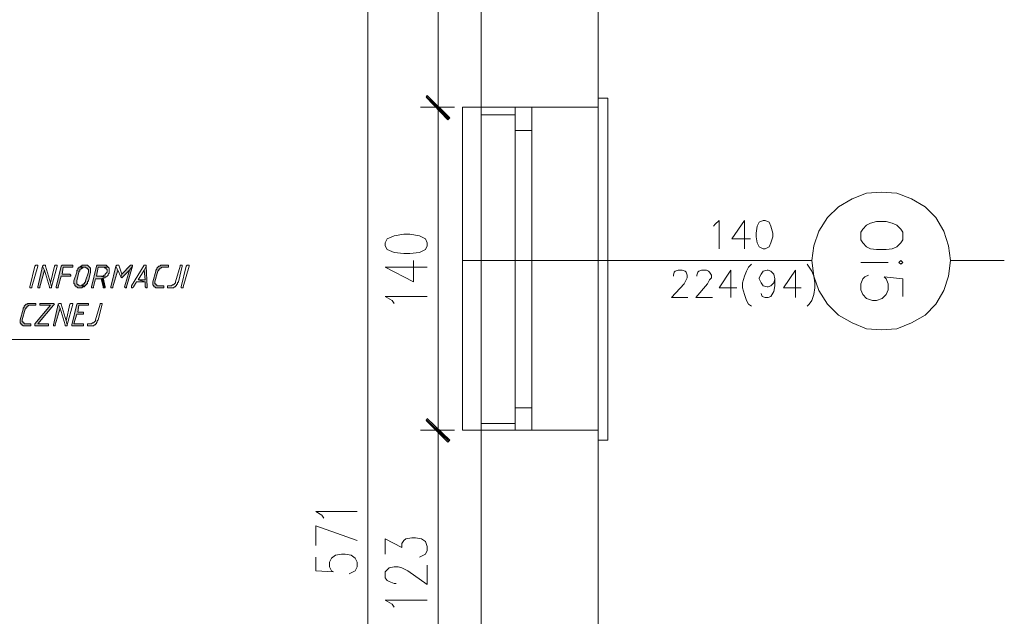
# Model space of a CAD drawing. Header units: inches. Extents: x -1441 to 3871, y -4351 to 2413.
# Tile 166 of 256: x 1949 to 2376, y -349 to -90. Entities that reach past the tile are written whole.
import ezdxf

# ---------------------------------------------------------------- set-up
doc = ezdxf.new("R2010")
doc.units = ezdxf.units.IN
doc.header["$MEASUREMENT"] = 0
for name, color, linetype in [('at_Entity', 7, 'Continuous'), ('at_Rect', 7, 'Continuous'), ('at_Solid', 7, 'Continuous')]:
    doc.layers.add(name, color=color, linetype=linetype)

msp = doc.modelspace()

# ---------------------------------------------------------------- hatches: boundary and pattern name
at = {"layer": 'at_Solid', "lineweight": 15}
for points in [[(2135.548, -132.42727), (2125.39174, -123.53994), (2125.81631, -122.69558)], [(2125.81631, -122.69558), (2125.39174, -123.53994), (2135.548, -132.42727)], [(2134.70363, -132.85184), (2135.548, -132.42727), (2125.39174, -123.53994)], [(2125.39174, -123.53994), (2135.548, -132.42727), (2134.70363, -133.27641)], [(1971.73592, -196.34637), (1967.92911, -196.34637), (1967.50454, -196.34637), (1967.07997, -196.76617), (1964.96667, -205.65827), (1964.96667, -206.08284), (1965.39123, -206.08284), (1965.81103, -206.08284), (1965.81103, -205.65827), (1967.07997, -201.00232), (1970.89155, -201.00232), (1971.31612, -201.00232), (1971.31612, -200.57775), (1970.89155, -200.15318), (1967.50454, -200.15318), (1967.92911, -197.19074), (1972.16049, -197.19074), (1972.16049, -196.34637)], [(1977.66557, -196.34637), (1977.241, -196.34637), (1975.97207, -196.34637), (1975.97207, -196.76617), (1975.5475, -196.76617), (1975.12293, -197.19074), (1977.66557, -197.19074), (1978.08537, -197.61531), (1978.50994, -197.61531), (1978.50994, -198.03988), (1978.93451, -198.03988), (1978.93451, -199.30882), (1977.66557, -203.1204), (1977.66557, -203.54019), (1977.241, -203.96476), (1977.241, -204.38933), (1976.81643, -204.38933), (1976.39664, -204.80913), (1975.97207, -204.80913), (1975.97207, -205.2337), (1975.12293, -205.2337), (1977.66557, -205.2337), (1977.66557, -204.80913), (1978.08537, -204.80913), (1978.08537, -204.38933), (1978.50994, -204.38933), (1978.50994, -203.54019), (1978.93451, -203.1204), (1979.77888, -199.30882), (1979.77888, -197.61531), (1979.35908, -197.19074), (1978.93451, -196.76617), (1978.50994, -196.34637), (1978.08537, -196.34637)], [(1985.70853, -196.34637), (1983.16589, -196.34637), (1982.74132, -196.34637), (1982.32152, -196.76617), (1980.20345, -205.65827), (1980.20345, -206.08284), (1980.62802, -206.08284), (1981.04781, -206.08284), (1981.04781, -205.65827), (1981.89695, -202.27126), (1984.4396, -202.27126), (1985.28396, -201.84669), (1986.12833, -201.84669), (1986.12833, -201.42212), (1986.5529, -201.42212), (1982.32152, -201.00232), (1983.16589, -197.19074), (1987.40204, -197.19074), (1986.97747, -196.76617), (1986.5529, -196.34637), (1986.12833, -196.34637)], [(1997.5583, -196.34637), (1997.13373, -196.34637), (1993.32692, -200.15318), (1992.90235, -201.42212), (1993.32692, -201.84669), (1993.74672, -201.42212), (1996.71393, -198.45968), (1997.98287, -196.76617), (1997.98287, -196.34637)], [(2013.21965, -196.34637), (2011.10158, -196.34637), (2010.25721, -196.34637), (2009.83264, -196.76617), (2009.41284, -196.76617), (2008.98827, -197.19074), (2008.5637, -197.61531), (2008.5637, -198.03988), (2008.13913, -198.45968), (2008.13913, -198.88425), (2006.8702, -203.54019), (2006.8702, -204.80913), (2007.29477, -205.2337), (2007.29477, -205.65827), (2007.71933, -205.65827), (2008.13913, -206.08284), (2008.5637, -206.08284), (2011.10158, -206.08284), (2011.52614, -206.08284), (2011.52614, -205.2337), (2011.10158, -205.2337), (2008.98827, -205.2337), (2008.5637, -205.2337), (2008.5637, -204.80913), (2008.13913, -204.80913), (2008.13913, -204.38933), (2007.71933, -204.38933), (2007.71933, -203.54019), (2008.98827, -198.88425), (2009.41284, -198.45968), (2009.41284, -198.03988), (2009.83264, -198.03988), (2009.83264, -197.61531), (2010.25721, -197.61531), (2010.68178, -197.19074), (2013.64422, -197.19074), (2013.64422, -196.34637)], [(1959.03701, -196.76617), (1956.92371, -205.65827), (1956.92371, -206.08284), (1957.34828, -206.08284), (1957.76807, -206.08284), (1957.76807, -205.65827), (1959.88615, -198.45968)], [(1975.12293, -197.19074), (1974.70313, -197.19074), (1974.70313, -197.61531), (1974.27856, -197.61531), (1974.27856, -198.45968), (1973.85399, -198.45968), (1973.85399, -199.30882), (1972.58506, -203.1204), (1972.58506, -204.38933), (1973.00962, -204.38933), (1973.00962, -205.2337), (1973.43419, -205.2337), (1973.43419, -205.65827), (1973.85399, -205.65827), (1974.27856, -206.08284), (1975.12293, -206.08284), (1975.97207, -206.08284), (1976.39664, -205.65827), (1976.81643, -205.65827), (1977.241, -205.65827), (1977.241, -205.2337), (1977.66557, -205.2337), (1975.12293, -205.2337), (1974.70313, -205.2337), (1974.70313, -204.80913), (1974.27856, -204.80913), (1973.85399, -204.38933), (1973.85399, -203.1204), (1974.70313, -199.30882), (1974.70313, -198.88425), (1975.12293, -198.88425), (1975.12293, -198.03988), (1975.5475, -198.03988), (1975.97207, -197.61531), (1976.39664, -197.61531), (1976.39664, -197.19074), (1977.241, -197.19074)], [(1990.78428, -196.76617), (1988.67097, -205.65827), (1988.67097, -206.08284), (1989.09077, -206.08284), (1989.51534, -206.08284), (1989.51534, -205.65827), (1991.63342, -198.45968)], [(1997.98287, -196.76617), (1996.71393, -198.45968), (1994.59586, -205.65827), (1995.02043, -206.08284), (1995.445, -206.08284), (1995.445, -205.65827)], [(2003.90775, -196.76617), (2003.05862, -198.45968), (2003.48796, -202.69583), (2000.52074, -202.69583), (2003.48796, -203.54019), (2003.48796, -205.65827), (2003.90775, -206.08284), (2004.33232, -206.08284), (2004.33232, -205.65827)], [(1985.28396, -201.84669), (1984.4396, -202.27126), (1985.28396, -205.65827), (1985.28396, -206.08284), (1986.12833, -206.08284), (1986.12833, -205.65827)], [(1955.65477, -212.85209), (1953.5367, -212.85209), (1952.68756, -212.85209), (1952.26776, -213.27666), (1951.84319, -213.27666), (1951.41862, -213.70123), (1950.99882, -214.1258), (1950.99882, -214.5456), (1950.57425, -214.97016), (1950.57425, -215.39473), (1949.30532, -220.05068), (1949.30532, -221.31962), (1949.72512, -221.74419), (1949.72512, -222.16399), (1950.14968, -222.16399), (1950.57425, -222.58855), (1950.99882, -222.58855), (1953.5367, -222.58855), (1953.96126, -222.58855), (1953.96126, -221.74419), (1953.5367, -221.74419), (1951.41862, -221.74419), (1950.99882, -221.74419), (1950.99882, -221.31962), (1950.57425, -221.31962), (1950.57425, -220.89505), (1950.14968, -220.89505), (1950.14968, -220.05068), (1951.41862, -215.39473), (1951.84319, -214.97016), (1951.84319, -214.5456), (1952.26776, -214.5456), (1952.26776, -214.1258), (1952.68756, -214.1258), (1953.11213, -213.70123), (1956.07457, -213.70123), (1956.07457, -212.85209)], [(1963.27316, -212.85209), (1957.76807, -212.85209), (1957.76807, -213.70123), (1962.42402, -213.70123), (1955.65477, -221.74419), (1955.65477, -222.58855), (1961.57965, -222.58855), (1961.57965, -221.74419), (1956.92371, -221.74419), (1963.69296, -213.70123), (1964.11753, -213.27666), (1963.69296, -212.85209)], [(1965.81103, -213.27666), (1963.69296, -222.16399), (1963.69296, -222.58855), (1964.11753, -222.58855), (1964.5421, -222.58855), (1964.5421, -222.16399), (1966.66017, -214.97016)], [(1978.50994, -212.85209), (1974.70313, -212.85209), (1974.27856, -212.85209), (1973.85399, -213.27666), (1971.73592, -222.16399), (1971.73592, -222.58855), (1976.39664, -222.58855), (1976.81643, -222.58855), (1976.81643, -221.74419), (1976.39664, -221.74419), (1972.58506, -221.74419), (1973.85399, -217.50804), (1976.81643, -217.50804), (1976.81643, -216.66367), (1974.27856, -216.66367), (1974.70313, -213.70123), (1978.93451, -213.70123), (1978.93451, -212.85209)], [(2135.548, -272.11525), (2125.39174, -263.64772), (2125.81631, -262.79858)], [(2125.81631, -262.79858), (2125.39174, -263.64772), (2135.548, -272.11525)], [(2134.70363, -272.95961), (2135.548, -272.11525), (2125.39174, -263.64772)], [(2125.39174, -263.64772), (2135.548, -272.11525), (2134.70363, -272.95961)]]:
    msp.add_hatch(color=7, dxfattribs=at).paths.add_polyline_path(points)

# ---------------------------------------------------------------- linework, layer by layer
at = {"layer": 'at_Entity', "color": 7, "lineweight": 15}
for p, q in [((2199.89167, -664.50288), (2199.89167, 750.96251)), ((2149.09605, -664.50288), (2149.09605, -30.84078)), ((2099.99392, -36.76567), (2099.99392, -596.3524)), ((2130.47225, -36.76567), (2130.47225, -122.27101)), ((2125.39174, -123.53994), (2125.81631, -122.69558)), ((2125.81631, -122.69558), (2125.39174, -123.53994)), ((2125.39174, -123.11537), (2135.1282, -132.42727)), ((2135.1282, -132.85184), (2125.39174, -123.11537)), ((2135.548, -132.42727), (2125.39174, -123.53994)), ((2125.39174, -123.53994), (2134.70363, -132.85184)), ((2135.548, -132.42727), (2125.39174, -123.53994)), ((2125.39174, -123.53994), (2135.548, -132.42727)), ((2125.39174, -123.53994), (2135.548, -132.42727)), ((2134.70363, -133.27641), (2125.39174, -123.53994)), ((2125.81631, -122.69558), (2135.548, -132.42727)), ((2135.548, -132.42727), (2125.81631, -122.69558)), ((2130.47225, -119.72836), (2130.47225, -136.23885)), ((2130.47225, -136.23885), (2130.47225, -119.72836)), ((2137.66608, -127.77132), (2122.85386, -127.77132)), ((2122.85386, -127.77132), (2137.66608, -127.77132)), ((2141.05309, -267.8791), (2141.05309, -127.77132)), ((2141.05309, -127.77132), (2149.09605, -127.77132)), ((2199.89167, -127.77132), (2149.09605, -127.77132)), ((2149.09605, -127.77132), (2149.09605, -267.8791)), ((2199.89167, -127.77132), (2149.09605, -127.77132)), ((2163.91303, -127.77132), (2199.89167, -127.77132)), ((2199.89167, -123.96451), (2204.12305, -123.96451)), ((2199.89167, -123.96451), (2199.89167, -272.11525)), ((2204.12305, -123.96451), (2204.12305, -272.11525)), ((2163.91303, -131.15833), (2149.09605, -131.15833)), ((2130.47225, -133.70098), (2130.47225, -262.37878)), ((2134.70363, -132.85184), (2135.548, -132.42727)), ((2135.548, -132.42727), (2134.70363, -133.27641)), ((2163.91303, -137.93236), (2163.91303, -258.1474)), ((2171.10685, -137.93236), (2171.10685, -258.1474)), ((2309.94569, -167.56155), (2316.29514, -165.02367)), ((2316.29514, -165.02367), (2322.64459, -164.59911)), ((2322.64459, -164.59911), (2329.41862, -165.02367)), ((2329.41862, -165.02367), (2335.76807, -167.56155)), ((2304.0208, -170.94856), (2309.94569, -167.56155)), ((2335.76807, -167.56155), (2341.69295, -170.94856)), ((2299.36485, -175.60451), (2304.0208, -170.94856)), ((2341.69295, -170.94856), (2346.3489, -175.60451)), ((2249.83816, -179.41132), (2250.6873, -178.56695)), ((2250.6873, -178.56695), (2252.37604, -176.87344)), ((2252.37604, -176.87344), (2252.37604, -189.14778)), ((2263.38144, -176.87344), (2257.88112, -184.9164)), ((2263.38144, -176.87344), (2263.38144, -189.14778)), ((2269.73566, -177.72258), (2268.88652, -179.41132)), ((2271.4244, -176.87344), (2269.73566, -177.72258)), ((2272.27354, -176.87344), (2271.4244, -176.87344)), ((2273.96704, -177.72258), (2272.27354, -176.87344)), ((2274.81141, -179.41132), (2273.96704, -177.72258)), ((2295.55327, -181.52939), (2299.36485, -175.60451)), ((2316.29514, -178.99152), (2314.60163, -180.68502)), ((2317.98865, -178.14238), (2316.29514, -178.99152)), ((2320.52652, -177.29801), (2317.98865, -178.14238)), ((2324.76267, -177.29801), (2320.52652, -177.29801)), ((2327.30054, -178.14238), (2324.76267, -177.29801)), ((2329.41862, -178.99152), (2327.30054, -178.14238)), ((2331.11212, -180.68502), (2329.41862, -178.99152)), ((2346.3489, -175.60451), (2349.73591, -181.52939)), ((2115.65527, -182.79833), (2111.42389, -183.64747)), ((2118.19792, -182.79833), (2115.65527, -182.79833)), ((2122.4293, -183.64747), (2118.19792, -182.79833)), ((2268.88652, -179.41132), (2268.46195, -182.37376)), ((2268.46195, -182.37376), (2268.46195, -184.07204)), ((2275.66055, -182.37376), (2274.81141, -179.41132)), ((2275.66055, -184.07204), (2275.66055, -182.37376)), ((2293.4352, -187.87884), (2295.55327, -181.52939)), ((2314.60163, -180.68502), (2313.75727, -181.95396)), ((2313.75727, -181.95396), (2313.75727, -185.34097)), ((2331.95649, -181.95396), (2331.11212, -180.68502)), ((2331.95649, -185.34097), (2331.95649, -181.95396)), ((2349.73591, -181.52939), (2351.84922, -187.87884)), ((2108.46145, -184.9164), (2107.61231, -186.60991)), ((2107.61231, -186.60991), (2107.61231, -187.87884)), ((2111.42389, -183.64747), (2108.46145, -184.9164)), ((2124.96717, -184.9164), (2122.4293, -183.64747)), ((2125.81631, -186.60991), (2124.96717, -184.9164)), ((2125.81631, -187.87884), (2125.81631, -186.60991)), ((2257.88112, -184.9164), (2265.92408, -184.9164)), ((2268.46195, -184.07204), (2268.88652, -186.60991)), ((2268.88652, -186.60991), (2269.73566, -188.30341)), ((2273.96704, -188.30341), (2274.81141, -186.60991)), ((2274.81141, -186.60991), (2275.66055, -184.07204)), ((2313.75727, -185.34097), (2314.60163, -186.60991)), ((2314.60163, -186.60991), (2316.29514, -188.30341)), ((2329.41862, -188.30341), (2331.11212, -186.60991)), ((2331.11212, -186.60991), (2331.95649, -185.34097)), ((2107.61231, -187.87884), (2108.46145, -189.57235)), ((2108.46145, -189.57235), (2111.42389, -190.84129)), ((2111.42389, -190.84129), (2115.65527, -191.26586)), ((2115.65527, -191.26586), (2118.19792, -191.26586)), ((2118.19792, -191.26586), (2122.4293, -190.84129)), ((2122.4293, -190.84129), (2124.96717, -189.57235)), ((2124.96717, -189.57235), (2125.81631, -187.87884)), ((2269.73566, -188.30341), (2271.4244, -189.14778)), ((2271.4244, -189.14778), (2272.27354, -189.14778)), ((2272.27354, -189.14778), (2273.96704, -188.30341)), ((2292.59083, -194.2283), (2293.4352, -187.87884)), ((2316.29514, -188.30341), (2317.98865, -189.14778)), ((2317.98865, -189.14778), (2320.52652, -189.57235)), ((2320.52652, -189.57235), (2324.76267, -189.57235)), ((2324.76267, -189.57235), (2327.30054, -189.14778)), ((2327.30054, -189.14778), (2329.41862, -188.30341)), ((2351.84922, -187.87884), (2352.69836, -194.2283)), ((1955.65477, -196.76617), (1956.07457, -196.34637)), ((1956.07457, -196.34637), (1956.49914, -196.34637)), ((1956.49914, -196.34637), (1956.92371, -196.34637)), ((1956.92371, -196.34637), (1956.92371, -196.76617)), ((1959.46158, -196.34637), (1959.03701, -196.76617)), ((1959.88615, -196.34637), (1959.46158, -196.34637)), ((1959.46158, -196.34637), (1959.46158, -196.34637)), ((1960.31072, -196.34637), (1959.88615, -196.34637)), ((1959.88615, -196.34637), (1959.88615, -196.34637)), ((1960.31072, -196.76617), (1960.31072, -196.34637)), ((1964.5421, -196.34637), (1964.11753, -196.76617)), ((1964.96667, -196.34637), (1964.5421, -196.34637)), ((1964.5421, -196.34637), (1964.5421, -196.34637)), ((1965.39123, -196.34637), (1964.96667, -196.34637)), ((1964.96667, -196.34637), (1964.96667, -196.34637)), ((1965.39123, -196.76617), (1965.39123, -196.34637)), ((1967.50454, -196.34637), (1967.07997, -196.76617)), ((1967.92911, -196.34637), (1967.50454, -196.34637)), ((1967.50454, -196.34637), (1967.50454, -196.34637)), ((1971.73592, -196.34637), (1967.92911, -196.34637)), ((1972.16049, -196.34637), (1971.73592, -196.34637)), ((1972.16049, -197.19074), (1972.16049, -196.34637)), ((1977.241, -196.34637), (1975.97207, -196.34637)), ((1975.97207, -196.34637), (1975.97207, -196.76617)), ((1977.66557, -196.34637), (1977.241, -196.34637)), ((1978.08537, -196.34637), (1977.66557, -196.34637)), ((1978.50994, -196.34637), (1978.08537, -196.34637)), ((1978.08537, -196.34637), (1978.08537, -196.34637)), ((1978.93451, -196.76617), (1978.50994, -196.34637)), ((1982.74132, -196.34637), (1982.32152, -196.76617)), ((1983.16589, -196.34637), (1982.74132, -196.34637)), ((1982.74132, -196.34637), (1982.74132, -196.34637)), ((1985.70853, -196.34637), (1983.16589, -196.34637)), ((1986.12833, -196.34637), (1985.70853, -196.34637)), ((1986.5529, -196.34637), (1986.12833, -196.34637)), ((1986.12833, -196.34637), (1986.12833, -196.34637)), ((1986.97747, -196.76617), (1986.5529, -196.34637)), ((1991.20885, -196.34637), (1990.78428, -196.76617)), ((1991.63342, -196.34637), (1991.20885, -196.34637)), ((1991.20885, -196.34637), (1991.20885, -196.34637)), ((1992.05321, -196.34637), (1991.63342, -196.34637)), ((1991.63342, -196.34637), (1991.63342, -196.34637)), ((1993.32692, -200.15318), (1992.05321, -196.34637)), ((1997.13373, -196.34637), (1993.32692, -200.15318)), ((1997.5583, -196.34637), (1997.13373, -196.34637)), ((1997.98287, -196.34637), (1997.5583, -196.34637)), ((2003.05862, -196.34637), (1997.5583, -205.2337)), ((1997.98287, -196.76617), (1997.98287, -196.34637)), ((2003.48796, -196.34637), (2003.05862, -196.34637)), ((2003.05862, -196.34637), (2003.05862, -196.34637)), ((2003.90775, -196.34637), (2003.48796, -196.34637)), ((2003.48796, -196.34637), (2003.48796, -196.34637)), ((2003.90775, -196.76617), (2003.90775, -196.34637)), ((2010.25721, -196.34637), (2009.83264, -196.76617)), ((2011.10158, -196.34637), (2010.25721, -196.34637)), ((2010.25721, -196.34637), (2010.25721, -196.34637)), ((2013.21965, -196.34637), (2011.10158, -196.34637)), ((2013.64422, -196.34637), (2013.21965, -196.34637)), ((2013.64422, -197.19074), (2013.64422, -196.34637)), ((2019.14453, -196.34637), (2018.72474, -196.34637)), ((2018.72474, -196.34637), (2018.72474, -196.76617)), ((2019.5691, -196.34637), (2019.14453, -196.34637)), ((2019.14453, -196.34637), (2019.14453, -196.34637)), ((2019.5691, -196.76617), (2019.5691, -196.34637)), ((2021.26261, -196.76617), (2021.68718, -196.34637)), ((2021.68718, -196.34637), (2022.10698, -196.34637)), ((2022.10698, -196.34637), (2022.53155, -196.34637)), ((2022.53155, -196.34637), (2022.53155, -196.76617)), ((2119.89142, -203.54019), (2119.89142, -194.2283)), ((2141.05309, -194.2283), (2292.59083, -194.2283)), ((2266.34865, -195.9218), (2265.07494, -197.19074)), ((2290.47276, -195.9218), (2291.3219, -197.19074)), ((2293.4352, -201.00232), (2292.59083, -194.2283)), ((2325.60704, -195.07744), (2313.75727, -195.07744)), ((2331.11212, -194.2283), (2330.26298, -195.07744)), ((2330.26298, -195.07744), (2331.11212, -195.9218)), ((2331.95649, -195.07744), (2331.11212, -194.2283)), ((2331.11212, -195.9218), (2331.95649, -195.07744)), ((2352.69836, -194.2283), (2351.84922, -201.00232)), ((2352.69836, -194.2283), (2375.97809, -194.2283)), ((1953.5367, -205.65827), (1955.65477, -196.76617)), ((1956.92371, -196.76617), (1954.38583, -205.65827)), ((1956.92371, -196.76617), (1956.92371, -196.76617)), ((1959.03701, -196.76617), (1956.92371, -205.65827)), ((1957.76807, -205.65827), (1959.88615, -198.45968)), ((1959.88615, -198.45968), (1959.03701, -196.76617)), ((1959.03701, -196.76617), (1959.88615, -198.45968)), ((1959.88615, -198.45968), (1962.00422, -205.65827)), ((1962.42402, -203.96476), (1960.31072, -196.76617)), ((1964.11753, -196.76617), (1962.42402, -203.96476)), ((1962.84859, -205.65827), (1965.39123, -196.76617)), ((1967.07997, -196.76617), (1964.96667, -205.65827)), ((1967.50454, -200.15318), (1967.92911, -197.19074)), ((1970.89155, -200.15318), (1967.50454, -200.15318)), ((1967.92911, -197.19074), (1972.16049, -197.19074)), ((1971.31612, -200.57775), (1970.89155, -200.15318)), ((1971.31612, -201.00232), (1971.31612, -200.57775)), ((1973.85399, -199.30882), (1972.58506, -203.1204)), ((1974.27856, -198.45968), (1973.85399, -198.45968)), ((1973.85399, -198.45968), (1973.85399, -199.30882)), ((1973.85399, -203.1204), (1974.70313, -199.30882)), ((1974.70313, -197.61531), (1974.27856, -197.61531)), ((1974.27856, -197.61531), (1974.27856, -198.45968)), ((1975.12293, -197.19074), (1974.70313, -197.19074)), ((1974.70313, -197.19074), (1974.70313, -197.61531)), ((1974.70313, -199.30882), (1974.70313, -198.88425)), ((1974.70313, -198.88425), (1975.12293, -198.88425)), ((1975.5475, -196.76617), (1975.12293, -197.19074)), ((1977.241, -197.19074), (1975.12293, -197.19074)), ((1975.12293, -197.19074), (1977.66557, -197.19074)), ((1975.12293, -198.88425), (1975.12293, -198.03988)), ((1975.12293, -198.03988), (1975.5475, -198.03988)), ((1975.97207, -196.76617), (1975.5475, -196.76617)), ((1975.5475, -196.76617), (1975.5475, -196.76617)), ((1975.5475, -198.03988), (1975.97207, -197.61531)), ((1975.5475, -198.03988), (1975.5475, -198.03988)), ((1975.97207, -197.61531), (1976.39664, -197.61531)), ((1976.39664, -197.61531), (1976.39664, -197.19074)), ((1976.39664, -197.19074), (1977.241, -197.19074)), ((1977.241, -197.19074), (1977.241, -197.19074)), ((1977.66557, -197.19074), (1977.66557, -197.19074)), ((1977.66557, -197.19074), (1978.08537, -197.61531)), ((1978.93451, -199.30882), (1977.66557, -203.1204)), ((1978.08537, -197.61531), (1978.50994, -197.61531)), ((1978.50994, -197.61531), (1978.50994, -198.03988)), ((1978.50994, -198.03988), (1978.93451, -198.03988)), ((1979.35908, -197.19074), (1978.93451, -196.76617)), ((1978.93451, -196.76617), (1978.93451, -196.76617)), ((1978.93451, -198.03988), (1978.93451, -199.30882)), ((1978.93451, -203.1204), (1979.77888, -199.30882)), ((1979.77888, -197.61531), (1979.35908, -197.19074)), ((1979.35908, -197.19074), (1979.35908, -197.19074)), ((1979.77888, -199.30882), (1979.77888, -197.61531)), ((1982.32152, -196.76617), (1980.20345, -205.65827)), ((1982.32152, -201.00232), (1983.16589, -197.19074)), ((1983.16589, -197.19074), (1987.40204, -197.19074)), ((1987.40204, -197.19074), (1985.28396, -197.19074)), ((1985.28396, -197.19074), (1985.70853, -197.19074)), ((1985.70853, -200.57775), (1985.28396, -201.00232)), ((1985.70853, -197.19074), (1985.70853, -197.19074)), ((1985.70853, -197.19074), (1986.12833, -197.61531)), ((1986.12833, -200.57775), (1985.70853, -200.57775)), ((1985.70853, -200.57775), (1985.70853, -200.57775)), ((1986.12833, -197.61531), (1986.5529, -197.61531)), ((1986.5529, -199.73338), (1986.12833, -200.15318)), ((1986.12833, -200.15318), (1986.12833, -200.57775)), ((1986.5529, -197.61531), (1986.5529, -198.03988)), ((1986.5529, -198.03988), (1986.97747, -198.03988)), ((1986.97747, -199.30882), (1986.5529, -199.73338)), ((1986.5529, -199.73338), (1986.5529, -199.73338)), ((1987.40204, -197.19074), (1986.97747, -196.76617)), ((1986.97747, -196.76617), (1986.97747, -196.76617)), ((1986.97747, -198.03988), (1986.97747, -199.30882)), ((1986.97747, -201.00232), (1987.40204, -200.57775)), ((1987.82184, -197.61531), (1987.40204, -197.19074)), ((1987.40204, -197.19074), (1987.40204, -197.19074)), ((1987.40204, -200.15318), (1987.82184, -199.73338)), ((1987.40204, -200.57775), (1987.40204, -200.15318)), ((1987.82184, -199.73338), (1987.82184, -197.61531)), ((1990.78428, -196.76617), (1988.67097, -205.65827)), ((1989.51534, -205.65827), (1991.63342, -198.45968)), ((1991.63342, -198.45968), (1990.78428, -196.76617)), ((1990.78428, -196.76617), (1991.63342, -198.45968)), ((1991.63342, -198.45968), (1992.90235, -201.42212)), ((1993.32692, -200.15318), (1992.90235, -201.42212)), ((1992.90235, -201.42212), (1993.32692, -200.15318)), ((1993.74672, -201.42212), (1996.71393, -198.45968)), ((1996.71393, -198.45968), (1994.59586, -205.65827)), ((1995.445, -205.65827), (1997.98287, -196.76617)), ((1997.98287, -196.76617), (1996.71393, -198.45968)), ((1996.71393, -198.45968), (1997.98287, -196.76617)), ((2000.52074, -202.69583), (2003.05862, -198.45968)), ((2003.90775, -196.76617), (2003.05862, -198.45968)), ((2003.05862, -198.45968), (2003.90775, -196.76617)), ((2003.05862, -198.45968), (2003.48796, -202.69583)), ((2004.33232, -205.65827), (2003.90775, -196.76617)), ((2008.13913, -198.88425), (2006.8702, -203.54019)), ((2007.71933, -203.54019), (2008.98827, -198.88425)), ((2008.5637, -198.03988), (2008.13913, -198.45968)), ((2008.13913, -198.45968), (2008.13913, -198.88425)), ((2008.98827, -197.19074), (2008.5637, -197.61531)), ((2008.5637, -197.61531), (2008.5637, -198.03988)), ((2009.41284, -196.76617), (2008.98827, -197.19074)), ((2008.98827, -197.19074), (2008.98827, -197.19074)), ((2008.98827, -198.88425), (2009.41284, -198.45968)), ((2009.83264, -196.76617), (2009.41284, -196.76617)), ((2009.41284, -196.76617), (2009.41284, -196.76617)), ((2009.41284, -198.45968), (2009.41284, -198.03988)), ((2009.41284, -198.03988), (2009.83264, -198.03988)), ((2009.83264, -198.03988), (2009.83264, -197.61531)), ((2009.83264, -197.61531), (2010.25721, -197.61531)), ((2010.25721, -197.61531), (2010.68178, -197.19074)), ((2010.68178, -197.19074), (2013.64422, -197.19074)), ((2018.72474, -196.76617), (2016.60666, -203.54019)), ((2017.8756, -203.54019), (2019.5691, -196.76617)), ((2019.14453, -205.65827), (2021.26261, -196.76617)), ((2022.53155, -196.76617), (2019.99367, -205.65827)), ((2022.53155, -196.76617), (2022.53155, -196.76617)), ((2107.61231, -197.19074), (2119.89142, -203.54019)), ((2107.61231, -197.19074), (2125.81631, -197.19074)), ((2232.48331, -200.57775), (2232.90788, -199.30882)), ((2232.48331, -201.00232), (2232.48331, -200.57775)), ((2232.90788, -199.30882), (2233.33245, -198.88425)), ((2233.33245, -198.88425), (2234.60138, -198.45968)), ((2234.60138, -198.45968), (2236.29489, -198.45968)), ((2236.29489, -198.45968), (2237.56383, -198.88425)), ((2237.56383, -198.88425), (2237.98839, -199.30882)), ((2237.98839, -199.30882), (2238.40819, -200.57775)), ((2238.40819, -200.57775), (2238.40819, -201.84669)), ((2242.64434, -200.57775), (2243.06414, -199.30882)), ((2242.64434, -201.00232), (2242.64434, -200.57775)), ((2243.06414, -199.30882), (2243.48871, -198.88425)), ((2243.48871, -198.88425), (2244.75765, -198.45968)), ((2244.75765, -198.45968), (2246.87572, -198.45968)), ((2246.87572, -198.45968), (2247.72486, -198.88425)), ((2247.72486, -198.88425), (2248.14466, -199.30882)), ((2248.14466, -199.30882), (2248.9938, -200.57775)), ((2248.9938, -200.57775), (2248.9938, -201.84669)), ((2257.45655, -198.45968), (2252.37604, -206.08284)), ((2257.45655, -198.45968), (2257.45655, -210.31422)), ((2264.23058, -198.88425), (2263.38144, -201.00232)), ((2265.07494, -197.19074), (2264.23058, -198.88425)), ((2269.73566, -201.84669), (2270.58003, -200.15318)), ((2270.58003, -200.15318), (2271.4244, -198.88425)), ((2271.4244, -198.88425), (2273.1179, -198.45968)), ((2273.1179, -198.45968), (2273.54247, -198.45968)), ((2273.54247, -198.45968), (2274.81141, -198.88425)), ((2274.81141, -198.88425), (2276.08034, -200.15318)), ((2276.08034, -200.15318), (2276.50491, -202.27126)), ((2285.39224, -198.45968), (2280.31649, -206.08284)), ((2285.39224, -198.45968), (2285.39224, -210.31422)), ((2291.3219, -197.19074), (2292.59083, -198.88425)), ((2292.59083, -198.88425), (2293.4352, -201.00232)), ((2315.446, -201.42212), (2317.14428, -200.57775)), ((1962.42402, -203.96476), (1962.84859, -205.65827)), ((1962.84859, -205.65827), (1962.42402, -203.96476)), ((1965.81103, -205.65827), (1967.07997, -201.00232)), ((1967.07997, -201.00232), (1970.89155, -201.00232)), ((1970.89155, -201.00232), (1971.31612, -201.00232)), ((1972.58506, -203.1204), (1972.58506, -204.38933)), ((1972.58506, -204.38933), (1973.00962, -204.38933)), ((1973.00962, -204.38933), (1973.00962, -205.2337)), ((1973.85399, -204.38933), (1973.85399, -203.1204)), ((1974.27856, -204.80913), (1973.85399, -204.38933)), ((1974.70313, -204.80913), (1974.27856, -204.80913)), ((1974.27856, -204.80913), (1974.27856, -204.80913)), ((1974.70313, -205.2337), (1974.70313, -204.80913)), ((1976.39664, -204.80913), (1975.97207, -204.80913)), ((1975.97207, -204.80913), (1975.97207, -205.2337)), ((1976.81643, -204.38933), (1976.39664, -204.80913)), ((1977.241, -204.38933), (1976.81643, -204.38933)), ((1977.66557, -203.54019), (1977.241, -203.96476)), ((1977.241, -203.96476), (1977.241, -204.38933)), ((1977.66557, -203.1204), (1977.66557, -203.54019)), ((1977.66557, -205.2337), (1977.66557, -204.80913)), ((1977.66557, -204.80913), (1978.08537, -204.80913)), ((1978.08537, -204.80913), (1978.08537, -204.38933)), ((1978.08537, -204.38933), (1978.50994, -204.38933)), ((1978.50994, -203.54019), (1978.93451, -203.1204)), ((1978.50994, -204.38933), (1978.50994, -203.54019)), ((1981.04781, -205.65827), (1981.89695, -202.27126)), ((1981.89695, -202.27126), (1984.4396, -202.27126)), ((1984.4396, -201.00232), (1982.32152, -201.00232)), ((1982.32152, -201.00232), (1986.5529, -201.42212)), ((1986.5529, -201.42212), (1982.32152, -201.00232)), ((1985.28396, -201.00232), (1984.4396, -201.00232)), ((1985.28396, -201.84669), (1984.4396, -202.27126)), ((1984.4396, -202.27126), (1985.28396, -201.84669)), ((1984.4396, -202.27126), (1985.28396, -205.65827)), ((1986.12833, -205.65827), (1985.28396, -201.84669)), ((1985.28396, -201.84669), (1986.12833, -201.84669)), ((1986.12833, -201.84669), (1986.12833, -201.42212)), ((1986.12833, -201.42212), (1986.5529, -201.42212)), ((1986.5529, -201.42212), (1986.97747, -201.00232)), ((1986.5529, -201.42212), (1986.5529, -201.42212)), ((1986.97747, -201.00232), (1986.97747, -201.00232)), ((1992.90235, -201.42212), (1992.90235, -201.42212)), ((1992.90235, -201.42212), (1993.32692, -201.84669)), ((1993.32692, -201.84669), (1993.74672, -201.42212)), ((1993.32692, -201.84669), (1993.32692, -201.84669)), ((1998.40744, -205.65827), (1999.67638, -203.54019)), ((1999.67638, -203.54019), (2003.48796, -203.54019)), ((2003.48796, -202.69583), (2000.52074, -202.69583)), ((2000.52074, -202.69583), (2003.48796, -203.54019)), ((2003.48796, -203.54019), (2000.52074, -202.69583)), ((2003.48796, -203.54019), (2003.48796, -205.65827)), ((2006.8702, -203.54019), (2006.8702, -204.80913)), ((2006.8702, -204.80913), (2007.29477, -205.2337)), ((2007.71933, -204.38933), (2007.71933, -203.54019)), ((2008.13913, -204.38933), (2007.71933, -204.38933)), ((2008.13913, -204.80913), (2008.13913, -204.38933)), ((2008.5637, -204.80913), (2008.13913, -204.80913)), ((2008.5637, -205.2337), (2008.5637, -204.80913)), ((2015.33772, -204.80913), (2014.91316, -205.2337)), ((2015.76229, -204.80913), (2015.33772, -204.80913)), ((2016.18209, -204.38933), (2015.76229, -204.80913)), ((2016.60666, -203.96476), (2016.18209, -204.38933)), ((2016.18209, -204.38933), (2016.18209, -204.38933)), ((2016.60666, -203.54019), (2016.60666, -203.96476)), ((2017.03123, -204.80913), (2017.4558, -204.38933)), ((2017.03123, -205.2337), (2017.03123, -204.80913)), ((2017.4558, -203.96476), (2017.8756, -203.54019)), ((2017.4558, -204.38933), (2017.4558, -203.96476)), ((2237.13926, -204.38933), (2231.63894, -210.31422)), ((2237.98839, -202.69583), (2237.13926, -204.38933)), ((2238.40819, -201.84669), (2237.98839, -202.69583)), ((2247.30029, -204.38933), (2242.21977, -210.31422)), ((2248.14466, -202.69583), (2247.30029, -204.38933)), ((2248.9938, -201.84669), (2248.14466, -202.69583)), ((2263.38144, -201.00232), (2262.53707, -203.96476)), ((2262.53707, -203.96476), (2262.53707, -206.08284)), ((2269.73566, -202.27126), (2269.73566, -201.84669)), ((2270.58003, -203.96476), (2269.73566, -202.27126)), ((2271.4244, -205.2337), (2270.58003, -203.96476)), ((2276.08034, -203.96476), (2274.81141, -205.2337)), ((2276.50491, -202.27126), (2276.08034, -203.96476)), ((2276.50491, -202.27126), (2276.50491, -205.2337)), ((2295.55327, -207.35177), (2293.4352, -201.00232)), ((2293.4352, -201.00232), (2293.85977, -203.96476)), ((2293.85977, -203.96476), (2293.85977, -206.08284)), ((2313.75727, -204.38933), (2314.60163, -202.27126)), ((2313.75727, -206.92721), (2313.75727, -204.38933)), ((2314.60163, -202.27126), (2315.446, -201.42212)), ((2331.95649, -202.27126), (2323.91353, -201.42212)), ((2323.91353, -201.42212), (2324.76267, -202.27126)), ((2324.76267, -202.27126), (2325.60704, -204.38933)), ((2325.60704, -204.38933), (2325.60704, -206.92721)), ((2331.95649, -209.88965), (2331.95649, -202.27126)), ((2351.84922, -201.00232), (2349.73591, -207.35177)), ((1953.5367, -206.08284), (1953.5367, -205.65827)), ((1953.96126, -206.08284), (1953.5367, -206.08284)), ((1954.38583, -206.08284), (1953.96126, -206.08284)), ((1954.38583, -205.65827), (1954.38583, -206.08284)), ((1956.92371, -205.65827), (1956.92371, -206.08284)), ((1956.92371, -206.08284), (1957.34828, -206.08284)), ((1957.34828, -206.08284), (1957.76807, -206.08284)), ((1957.76807, -206.08284), (1957.76807, -205.65827)), ((1962.00422, -205.65827), (1962.00422, -206.08284)), ((1962.00422, -206.08284), (1962.42402, -206.08284)), ((1962.42402, -206.08284), (1962.84859, -206.08284)), ((1962.84859, -206.08284), (1962.84859, -205.65827)), ((1964.96667, -205.65827), (1964.96667, -206.08284)), ((1964.96667, -206.08284), (1965.39123, -206.08284)), ((1965.39123, -206.08284), (1965.81103, -206.08284)), ((1965.81103, -206.08284), (1965.81103, -205.65827)), ((1973.00962, -205.2337), (1973.43419, -205.2337)), ((1973.43419, -205.2337), (1973.43419, -205.65827)), ((1973.43419, -205.65827), (1973.85399, -205.65827)), ((1973.85399, -205.65827), (1973.85399, -205.65827)), ((1973.85399, -205.65827), (1974.27856, -206.08284)), ((1974.27856, -206.08284), (1975.12293, -206.08284)), ((1975.12293, -205.2337), (1974.70313, -205.2337)), ((1977.66557, -205.2337), (1975.12293, -205.2337)), ((1975.97207, -205.2337), (1975.12293, -205.2337)), ((1975.12293, -205.2337), (1977.66557, -205.2337)), ((1975.12293, -206.08284), (1975.97207, -206.08284)), ((1975.97207, -206.08284), (1976.39664, -205.65827)), ((1975.97207, -206.08284), (1975.97207, -206.08284)), ((1976.39664, -205.65827), (1976.81643, -205.65827)), ((1976.81643, -205.65827), (1977.241, -205.65827)), ((1977.241, -205.65827), (1977.241, -205.2337)), ((1977.241, -205.2337), (1977.66557, -205.2337)), ((1980.20345, -205.65827), (1980.20345, -206.08284)), ((1980.20345, -206.08284), (1980.62802, -206.08284)), ((1980.62802, -206.08284), (1981.04781, -206.08284)), ((1981.04781, -206.08284), (1981.04781, -205.65827)), ((1985.28396, -205.65827), (1985.28396, -206.08284)), ((1985.28396, -206.08284), (1986.12833, -206.08284)), ((1986.12833, -206.08284), (1986.12833, -205.65827)), ((1988.67097, -205.65827), (1988.67097, -206.08284)), ((1988.67097, -206.08284), (1989.09077, -206.08284)), ((1989.09077, -206.08284), (1989.51534, -206.08284)), ((1989.51534, -206.08284), (1989.51534, -205.65827)), ((1994.59586, -205.65827), (1994.59586, -205.65827)), ((1994.59586, -205.65827), (1995.02043, -206.08284)), ((1995.02043, -206.08284), (1995.445, -206.08284)), ((1995.445, -206.08284), (1995.445, -205.65827)), ((1997.5583, -205.2337), (1997.5583, -206.08284)), ((1997.5583, -206.08284), (1997.98287, -206.08284)), ((1997.98287, -206.08284), (1998.40744, -205.65827)), ((1997.98287, -206.08284), (1997.98287, -206.08284)), ((2003.48796, -205.65827), (2003.90775, -206.08284)), ((2003.90775, -206.08284), (2004.33232, -206.08284)), ((2004.33232, -206.08284), (2004.33232, -205.65827)), ((2007.29477, -205.2337), (2007.29477, -205.65827)), ((2007.29477, -205.65827), (2007.71933, -205.65827)), ((2007.71933, -205.65827), (2007.71933, -205.65827)), ((2007.71933, -205.65827), (2008.13913, -206.08284)), ((2008.13913, -206.08284), (2008.5637, -206.08284)), ((2008.98827, -205.2337), (2008.5637, -205.2337)), ((2008.5637, -206.08284), (2011.10158, -206.08284)), ((2011.10158, -205.2337), (2008.98827, -205.2337)), ((2011.52614, -205.2337), (2011.10158, -205.2337)), ((2011.10158, -206.08284), (2011.52614, -206.08284)), ((2011.52614, -206.08284), (2011.52614, -205.2337)), ((2014.91316, -205.2337), (2013.21965, -205.2337)), ((2013.21965, -205.2337), (2013.21965, -206.08284)), ((2013.21965, -206.08284), (2014.49336, -206.08284)), ((2014.49336, -206.08284), (2015.33772, -206.08284)), ((2015.33772, -206.08284), (2015.76229, -206.08284)), ((2015.76229, -206.08284), (2016.18209, -205.65827)), ((2016.18209, -205.65827), (2016.60666, -205.65827)), ((2016.60666, -205.65827), (2016.60666, -205.2337)), ((2016.60666, -205.2337), (2017.03123, -205.2337)), ((2019.14453, -206.08284), (2019.14453, -205.65827)), ((2019.5691, -206.08284), (2019.14453, -206.08284)), ((2019.99367, -206.08284), (2019.5691, -206.08284)), ((2019.99367, -205.65827), (2019.99367, -206.08284)), ((2252.37604, -206.08284), (2259.9992, -206.08284)), ((2262.53707, -206.08284), (2263.38144, -209.04528)), ((2263.38144, -209.04528), (2264.23058, -211.58315)), ((2271.0046, -209.88965), (2270.58003, -208.62071)), ((2273.1179, -205.65827), (2271.4244, -205.2337)), ((2273.54247, -205.65827), (2273.1179, -205.65827)), ((2274.81141, -205.2337), (2273.54247, -205.65827)), ((2276.08034, -207.77157), (2274.81141, -209.88965)), ((2276.50491, -205.2337), (2276.08034, -207.77157)), ((2280.31649, -206.08284), (2287.93488, -206.08284)), ((2293.4352, -209.04528), (2292.59083, -211.58315)), ((2293.85977, -206.08284), (2293.4352, -209.04528)), ((2299.36485, -213.27666), (2295.55327, -207.35177)), ((2314.60163, -209.04528), (2313.75727, -206.92721)), ((2316.29514, -210.73879), (2314.60163, -209.04528)), ((2324.76267, -209.04528), (2323.06916, -210.73879)), ((2325.60704, -206.92721), (2324.76267, -209.04528)), ((2349.73591, -207.35177), (2346.3489, -213.27666)), ((1951.84319, -213.27666), (1951.41862, -213.70123)), ((1952.26776, -213.27666), (1951.84319, -213.27666)), ((1951.84319, -213.27666), (1951.84319, -213.27666)), ((1952.68756, -212.85209), (1952.26776, -213.27666)), ((1953.5367, -212.85209), (1952.68756, -212.85209)), ((1952.68756, -212.85209), (1952.68756, -212.85209)), ((1955.65477, -212.85209), (1953.5367, -212.85209)), ((1956.07457, -212.85209), (1955.65477, -212.85209)), ((1956.07457, -213.70123), (1956.07457, -212.85209)), ((1963.27316, -212.85209), (1957.76807, -212.85209)), ((1957.76807, -212.85209), (1957.76807, -213.70123)), ((1963.69296, -212.85209), (1963.27316, -212.85209)), ((1964.11753, -213.27666), (1963.69296, -212.85209)), ((1963.69296, -212.85209), (1963.69296, -212.85209)), ((1963.69296, -213.70123), (1964.11753, -213.27666)), ((1965.81103, -213.27666), (1963.69296, -222.16399)), ((1964.11753, -213.27666), (1964.11753, -213.27666)), ((1966.2356, -212.85209), (1965.81103, -213.27666)), ((1966.66017, -214.97016), (1965.81103, -213.27666)), ((1965.81103, -213.27666), (1966.66017, -214.97016)), ((1966.66017, -212.85209), (1966.2356, -212.85209)), ((1966.2356, -212.85209), (1966.2356, -212.85209)), ((1967.07997, -212.85209), (1966.66017, -212.85209)), ((1966.66017, -212.85209), (1966.66017, -212.85209)), ((1967.07997, -213.27666), (1967.07997, -212.85209)), ((1969.19804, -220.47048), (1967.07997, -213.27666)), ((1970.89155, -213.27666), (1969.19804, -220.47048)), ((1969.62261, -222.16399), (1972.16049, -213.27666)), ((1971.31612, -212.85209), (1970.89155, -213.27666)), ((1971.73592, -212.85209), (1971.31612, -212.85209)), ((1971.31612, -212.85209), (1971.31612, -212.85209)), ((1972.16049, -212.85209), (1971.73592, -212.85209)), ((1971.73592, -212.85209), (1971.73592, -212.85209)), ((1973.85399, -213.27666), (1971.73592, -222.16399)), ((1972.16049, -213.27666), (1972.16049, -212.85209)), ((1974.27856, -212.85209), (1973.85399, -213.27666)), ((1974.70313, -212.85209), (1974.27856, -212.85209)), ((1974.27856, -212.85209), (1974.27856, -212.85209)), ((1978.50994, -212.85209), (1974.70313, -212.85209)), ((1978.93451, -212.85209), (1978.50994, -212.85209)), ((1978.93451, -213.70123), (1978.93451, -212.85209)), ((1984.01503, -213.27666), (1981.89695, -220.05068)), ((1983.16589, -220.05068), (1984.85939, -213.27666)), ((1984.4396, -212.85209), (1984.01503, -212.85209)), ((1984.01503, -212.85209), (1984.01503, -213.27666)), ((1984.85939, -212.85209), (1984.4396, -212.85209)), ((1984.4396, -212.85209), (1984.4396, -212.85209)), ((1984.85939, -213.27666), (1984.85939, -212.85209)), ((2110.57476, -211.58315), (2107.61231, -209.88965)), ((2107.61231, -209.88965), (2125.81631, -209.88965)), ((2111.42389, -212.85209), (2110.57476, -211.58315)), ((2231.63894, -210.31422), (2238.83276, -210.31422)), ((2242.21977, -210.31422), (2249.41359, -210.31422)), ((2264.23058, -211.58315), (2265.07494, -213.27666)), ((2265.07494, -213.27666), (2266.34865, -214.1258)), ((2272.27354, -210.31422), (2271.0046, -209.88965)), ((2273.54247, -210.31422), (2272.27354, -210.31422)), ((2274.81141, -209.88965), (2273.54247, -210.31422)), ((2291.3219, -213.27666), (2290.47276, -214.1258)), ((2292.59083, -211.58315), (2291.3219, -213.27666)), ((2304.0208, -217.93261), (2299.36485, -213.27666)), ((2318.83778, -211.58315), (2316.29514, -210.73879)), ((2320.52652, -211.58315), (2318.83778, -211.58315)), ((2323.06916, -210.73879), (2320.52652, -211.58315)), ((2346.3489, -213.27666), (2341.69295, -217.93261)), ((1950.57425, -215.39473), (1949.30532, -220.05068)), ((1950.14968, -220.05068), (1951.41862, -215.39473)), ((1950.99882, -214.5456), (1950.57425, -214.97016)), ((1950.57425, -214.97016), (1950.57425, -215.39473)), ((1951.41862, -213.70123), (1950.99882, -214.1258)), ((1950.99882, -214.1258), (1950.99882, -214.5456)), ((1951.41862, -213.70123), (1951.41862, -213.70123)), ((1951.41862, -215.39473), (1951.84319, -214.97016)), ((1951.84319, -214.97016), (1951.84319, -214.5456)), ((1951.84319, -214.5456), (1952.26776, -214.5456)), ((1952.26776, -214.5456), (1952.26776, -214.1258)), ((1952.26776, -214.1258), (1952.68756, -214.1258)), ((1952.68756, -214.1258), (1953.11213, -213.70123)), ((1953.11213, -213.70123), (1956.07457, -213.70123)), ((1962.42402, -213.70123), (1955.65477, -221.74419)), ((1956.92371, -221.74419), (1963.69296, -213.70123)), ((1957.76807, -213.70123), (1962.42402, -213.70123)), ((1963.69296, -213.70123), (1963.69296, -213.70123)), ((1964.5421, -222.16399), (1966.66017, -214.97016)), ((1966.66017, -214.97016), (1968.77348, -222.16399)), ((1972.58506, -221.74419), (1973.85399, -217.50804)), ((1973.85399, -217.50804), (1976.81643, -217.50804)), ((1974.27856, -216.66367), (1974.70313, -213.70123)), ((1976.81643, -216.66367), (1974.27856, -216.66367)), ((1974.70313, -213.70123), (1978.93451, -213.70123)), ((1976.81643, -217.50804), (1976.81643, -216.66367)), ((1949.30532, -220.05068), (1949.30532, -221.31962)), ((1949.30532, -221.31962), (1949.72512, -221.74419)), ((1949.72512, -221.74419), (1949.72512, -222.16399)), ((1950.14968, -220.89505), (1950.14968, -220.05068)), ((1950.57425, -220.89505), (1950.14968, -220.89505)), ((1950.57425, -221.31962), (1950.57425, -220.89505)), ((1950.99882, -221.31962), (1950.57425, -221.31962)), ((1950.99882, -221.74419), (1950.99882, -221.31962)), ((1951.41862, -221.74419), (1950.99882, -221.74419)), ((1953.5367, -221.74419), (1951.41862, -221.74419)), ((1953.96126, -221.74419), (1953.5367, -221.74419)), ((1953.96126, -222.58855), (1953.96126, -221.74419)), ((1955.65477, -221.74419), (1955.65477, -222.58855)), ((1961.57965, -221.74419), (1956.92371, -221.74419)), ((1961.57965, -222.58855), (1961.57965, -221.74419)), ((1969.19804, -220.47048), (1969.62261, -222.16399)), ((1969.62261, -222.16399), (1969.19804, -220.47048)), ((1976.39664, -221.74419), (1972.58506, -221.74419)), ((1976.81643, -221.74419), (1976.39664, -221.74419)), ((1976.81643, -222.58855), (1976.81643, -221.74419)), ((1980.20345, -221.74419), (1978.50994, -221.74419)), ((1978.50994, -221.74419), (1978.50994, -222.58855)), ((1980.62802, -221.31962), (1980.20345, -221.74419)), ((1981.04781, -221.31962), (1980.62802, -221.31962)), ((1981.47238, -220.89505), (1981.04781, -221.31962)), ((1981.89695, -220.47048), (1981.47238, -220.89505)), ((1981.47238, -220.89505), (1981.47238, -220.89505)), ((1981.89695, -220.05068), (1981.89695, -220.47048)), ((1981.89695, -222.16399), (1981.89695, -221.74419)), ((1981.89695, -221.74419), (1982.32152, -221.74419)), ((1982.32152, -221.31962), (1982.74132, -220.89505)), ((1982.32152, -221.74419), (1982.32152, -221.31962)), ((1982.74132, -220.47048), (1983.16589, -220.05068)), ((1982.74132, -220.89505), (1982.74132, -220.47048)), ((2309.94569, -221.31962), (2304.0208, -217.93261)), ((2316.29514, -223.85749), (2309.94569, -221.31962)), ((2335.76807, -221.31962), (2329.41862, -223.85749)), ((2341.69295, -217.93261), (2335.76807, -221.31962)), ((1949.72512, -222.16399), (1950.14968, -222.16399)), ((1950.14968, -222.16399), (1950.14968, -222.16399)), ((1950.14968, -222.16399), (1950.57425, -222.58855)), ((1950.57425, -222.58855), (1950.99882, -222.58855)), ((1950.99882, -222.58855), (1953.5367, -222.58855)), ((1953.5367, -222.58855), (1953.96126, -222.58855)), ((1955.65477, -222.58855), (1961.57965, -222.58855)), ((1963.69296, -222.16399), (1963.69296, -222.58855)), ((1963.69296, -222.58855), (1964.11753, -222.58855)), ((1964.11753, -222.58855), (1964.5421, -222.58855)), ((1964.5421, -222.58855), (1964.5421, -222.16399)), ((1968.77348, -222.16399), (1968.77348, -222.58855)), ((1968.77348, -222.58855), (1969.19804, -222.58855)), ((1969.19804, -222.58855), (1969.62261, -222.58855)), ((1969.62261, -222.58855), (1969.62261, -222.16399)), ((1971.73592, -222.16399), (1971.73592, -222.58855)), ((1971.73592, -222.58855), (1976.39664, -222.58855)), ((1976.39664, -222.58855), (1976.81643, -222.58855)), ((1978.50994, -222.58855), (1979.77888, -222.58855)), ((1979.77888, -222.58855), (1980.62802, -222.58855)), ((1980.62802, -222.58855), (1981.04781, -222.58855)), ((1981.04781, -222.58855), (1981.47238, -222.16399)), ((1981.47238, -222.16399), (1981.89695, -222.16399)), ((2322.64459, -224.28206), (2316.29514, -223.85749)), ((2329.41862, -223.85749), (2322.64459, -224.28206)), ((1840.94004, -228.51344), (1979.35908, -228.51344)), ((2130.47225, -259.83614), (2130.47225, -276.34662)), ((2130.47225, -276.34662), (2130.47225, -259.83614)), ((2125.39174, -263.64772), (2125.81631, -262.79858)), ((2125.81631, -262.79858), (2125.39174, -263.64772)), ((2125.39174, -263.22792), (2135.1282, -272.53504)), ((2135.1282, -272.53504), (2125.39174, -263.22792)), ((2135.548, -272.11525), (2125.39174, -263.64772)), ((2125.39174, -263.64772), (2134.70363, -272.95961)), ((2135.548, -272.11525), (2125.39174, -263.64772)), ((2125.39174, -263.64772), (2135.548, -272.11525)), ((2125.39174, -263.64772), (2135.548, -272.11525)), ((2134.70363, -272.95961), (2125.39174, -263.64772)), ((2125.81631, -262.79858), (2135.548, -272.11525)), ((2135.548, -272.11525), (2125.81631, -262.79858)), ((2137.66608, -267.8791), (2122.85386, -267.8791)), ((2122.85386, -267.8791), (2137.66608, -267.8791)), ((2149.09605, -267.8791), (2141.05309, -267.8791)), ((2163.91303, -264.91665), (2149.09605, -264.91665)), ((2199.89167, -267.8791), (2149.09605, -267.8791)), ((2199.89167, -267.8791), (2149.09605, -267.8791)), ((2163.91303, -267.8791), (2199.89167, -267.8791)), ((2134.70363, -272.95961), (2135.548, -272.11525)), ((2135.548, -272.11525), (2134.70363, -272.95961)), ((2204.12305, -272.11525), (2199.89167, -272.11525)), ((2130.47225, -273.38418), (2130.47225, -385.1317)), ((2080.1012, -304.70688), (2077.55855, -303.01337)), ((2077.55855, -303.01337), (2095.33798, -303.01337)), ((2080.94556, -305.97582), (2080.1012, -304.70688)), ((2077.55855, -317.83036), (2077.55855, -309.36283)), ((2077.55855, -309.36283), (2095.33798, -315.71228)), ((2107.61231, -321.63717), (2107.61231, -314.86791)), ((2107.61231, -314.86791), (2114.81091, -318.67472)), ((2114.81091, -316.98122), (2115.65527, -315.71228)), ((2115.65527, -315.71228), (2116.50441, -314.86791)), ((2116.50441, -314.86791), (2119.04228, -314.44335)), ((2119.04228, -314.44335), (2120.73579, -314.44335)), ((2120.73579, -314.44335), (2123.27366, -314.86791)), ((2123.27366, -314.86791), (2124.96717, -316.13685)), ((2114.81091, -318.67472), (2114.81091, -316.98122)), ((2124.96717, -316.13685), (2125.81631, -318.25016)), ((2125.81631, -319.94366), (2124.96717, -321.63717)), ((2125.81631, -318.25016), (2125.81631, -319.94366)), ((2077.55855, -322.9061), (2077.55855, -328.83576)), ((2083.48344, -325.02418), (2084.33257, -323.33067)), ((2084.33257, -323.33067), (2086.02608, -322.06174)), ((2086.02608, -322.06174), (2088.56395, -321.63717)), ((2088.56395, -321.63717), (2090.25746, -321.63717)), ((2090.25746, -321.63717), (2092.8001, -322.06174)), ((2092.8001, -322.06174), (2094.48884, -323.33067)), ((2094.48884, -323.33067), (2095.33798, -325.02418)), ((2124.1228, -322.06174), (2122.4293, -322.9061)), ((2124.96717, -321.63717), (2124.1228, -322.06174)), ((2083.48344, -327.14225), (2083.48344, -325.02418)), ((2084.33257, -328.83576), (2083.48344, -327.14225)), ((2095.33798, -327.14225), (2094.48884, -328.83576)), ((2095.33798, -325.02418), (2095.33798, -327.14225)), ((2107.61231, -329.25556), (2108.46145, -328.41119)), ((2108.46145, -328.41119), (2109.30582, -327.56682)), ((2109.30582, -327.56682), (2111.42389, -327.14225)), ((2111.42389, -327.14225), (2113.1174, -327.14225)), ((2113.1174, -327.14225), (2114.81091, -327.56682)), ((2114.81091, -327.56682), (2117.34878, -328.83576)), ((2125.81631, -334.76064), (2125.81631, -326.29311)), ((2077.55855, -328.83576), (2085.18171, -329.25556)), ((2085.18171, -329.25556), (2084.33257, -328.83576)), ((2093.64447, -329.25556), (2091.95096, -330.10469)), ((2094.48884, -328.83576), (2093.64447, -329.25556)), ((2107.61231, -331.7982), (2107.61231, -329.25556)), ((2108.46145, -333.06714), (2107.61231, -331.7982)), ((2117.34878, -328.83576), (2125.81631, -334.76064)), ((2109.30582, -333.49171), (2108.46145, -333.06714)), ((2111.42389, -334.33607), (2109.30582, -333.49171)), ((2112.26826, -334.33607), (2111.42389, -334.33607)), ((2110.57476, -343.2234), (2107.61231, -341.53466)), ((2107.61231, -341.53466), (2125.81631, -341.53466)), ((2111.42389, -344.49711), (2110.57476, -343.2234))]:
    msp.add_line(p, q, dxfattribs=at)
at = {"layer": 'at_Rect', "color": 7, "lineweight": 15}
for p, q in [((2171.1078, -127.77466), (2163.91303, -127.77466)), ((2163.91303, -137.93236), (2163.91303, -127.77466)), ((2171.1078, -127.77466), (2171.1078, -137.93236)), ((2163.91303, -137.93236), (2171.1078, -137.93236)), ((2171.1078, -258.1444), (2163.91303, -258.1444)), ((2163.91303, -267.8791), (2163.91303, -258.1444)), ((2171.1078, -258.1444), (2171.1078, -267.8791)), ((2163.91303, -267.8791), (2171.1078, -267.8791))]:
    msp.add_line(p, q, dxfattribs=at)

doc.saveas('drawing.dxf')
